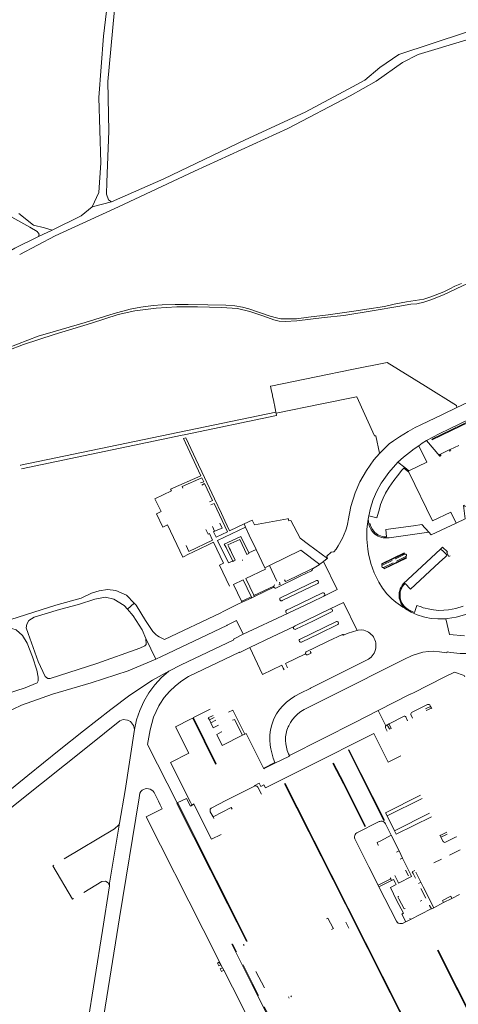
# Model space of a CAD drawing. Extents: x 145000 to 155000, y 457500 to 470000.
# Tile 127 of 196: x 151585 to 151831, y 461653 to 462206. Entities that reach past the tile are written whole.
import ezdxf

# ---------------------------------------------------------------- set-up
doc = ezdxf.new("R2010")
doc.units = 0
doc.header["$LTSCALE"] = 0.2
doc.header["$MEASUREMENT"] = 0
doc.layers.add('kant verharding', color=252, linetype='Continuous', lineweight=0)

msp = doc.modelspace()

# ---------------------------------------------------------------- linework, layer by layer
at = {"layer": 'kant verharding', "lineweight": 0}
for p, q in [((151625.89, 462100.62), (151636.66, 462103.5)), ((151595.63, 462084.05), (151603.34, 462087.58)), ((151771.69, 462009.31), (151751.67, 462005.21)), ((151751.67, 462005.21), (151726.21, 462000)), ((151726.58, 461997.26), (151727.02, 461995.15)), ((151727.02, 461995.15), (151727.16, 461994.48)), ((151727.16, 461994.48), (151727.6, 461992.36)), ((151727.6, 461992.36), (151728.02, 461990.29)), ((151728.02, 461990.29), (151728.16, 461989.61)), ((151728.16, 461989.61), (151728.61, 461987.47)), ((151728.61, 461987.47), (151729.01, 461985.53)), ((151729.01, 461985.53), (151729.16, 461984.81)), ((151677.41, 461972.77), (151676.41, 461972.56)), ((151676.41, 461972.56), (151586.19, 461953.71)), ((151677.05, 461970.68), (151678.4, 461970.97)), ((151684.22, 461955.37), (151677.05, 461970.68)), ((151678.4, 461970.97), (151685.46, 461955.86)), ((151826.37, 461964.22), (151821.49, 461961.86)), ((151821.86, 461961.08), (151821.49, 461961.86)), ((151826.9, 461964.47), (151826.37, 461964.22)), ((151826.74, 461963.44), (151826.37, 461964.22)), ((151831.78, 461966.82), (151826.9, 461964.47)), ((151827.27, 461963.69), (151826.9, 461964.47)), ((151801.33, 461954.42), (151797.52, 461957.36)), ((151686.81, 461949.8), (151684.22, 461955.37)), ((151687.32, 461951.93), (151685.46, 461955.86)), ((151694.51, 461936.88), (151687.32, 461951.93)), ((151800.89, 461953.94), (151801.33, 461954.42)), ((151700.34, 461924.48), (151698.37, 461928.64)), ((151715.67, 461924.77), (151711.09, 461922.7)), ((151781.1, 461927.27), (151780.79, 461925.47)), ((151780.79, 461925.47), (151781.14, 461922.71)), ((151694.53, 461918.63), (151693.33, 461921.2)), ((151711.97, 461920.9), (151711.09, 461922.7)), ((151682, 461906.7), (151680.29, 461905.89)), ((151687.36, 461909.24), (151682, 461906.7)), ((151689.88, 461910.44), (151687.36, 461909.24)), ((151702.49, 461909.92), (151702.94, 461908.99)), ((151702.94, 461908.99), (151703.43, 461908.01)), ((151703.43, 461908.01), (151704.05, 461906.77)), ((151717.89, 461908.32), (151713.77, 461906.44)), ((151722.81, 461898.16), (151717.89, 461908.32)), ((151757.9, 461903.38), (151747.38, 461911.21)), ((151680.29, 461905.89), (151676.68, 461904.17)), ((151710.14, 461902.31), (151710.36, 461902.42)), ((151801.19, 461906.22), (151788.56, 461900.08)), ((151794.27, 461902.18), (151788.79, 461899.55)), ((151789.72, 461897.81), (151802.21, 461903.92)), ((151801.99, 461904.48), (151796.66, 461901.85)), ((151801.43, 461905.68), (151801.19, 461906.22)), ((151801.57, 461905.73), (151801.43, 461905.68)), ((151702.89, 461887.84), (151697.35, 461899.59)), ((151725.39, 461899.41), (151722.81, 461898.16)), ((151725.39, 461899.41), (151729.52, 461890.52)), ((151748.5, 461897.23), (151735.33, 461890.8)), ((151749.62, 461897.32), (151749.64, 461897.51)), ((151788.79, 461899.55), (151788.56, 461900.08)), ((151789.72, 461897.81), (151789.42, 461898.26)), ((151727.8, 461887.84), (151716.64, 461882.58)), ((151727.93, 461887.21), (151716.92, 461882)), ((151709.72, 461879.32), (151711.21, 461880.02)), ((151711.21, 461880.02), (151709.72, 461879.32)), ((151709.98, 461878.78), (151709.72, 461879.32)), ((151715.43, 461881.33), (151709.98, 461878.78)), ((151716.92, 461882), (151715.43, 461881.33)), ((151716.64, 461882.58), (151716.55, 461882.76)), ((151716.64, 461882.58), (151716.92, 461882)), ((151645.6, 461874.86), (151649.41, 461878.3)), ((151699.31, 461873.54), (151698.06, 461872.91)), ((151704.68, 461876.22), (151699.31, 461873.54)), ((151707.57, 461877.66), (151704.68, 461876.22)), ((151709.98, 461878.78), (151707.57, 461877.66)), ((151801.64, 461875.19), (151801.72, 461875.14)), ((151666.44, 461857.82), (151698.06, 461872.91)), ((151735.45, 461872.54), (151710.7, 461860.81)), ((151701.65, 461865.89), (151701.44, 461865.81)), ((151701.65, 461865.89), (151701.44, 461865.81)), ((151661.58, 461846.9), (151656.04, 461858.47)), ((151705.26, 461857.97), (151710.7, 461860.81)), ((151767.35, 461860.57), (151766.64, 461860.03)), ((151714.3, 461853.31), (151708.74, 461850.62)), ((151745.65, 461849.96), (151745.69, 461849.84)), ((151733.59, 461840.93), (151733.15, 461841.79)), ((151816.31, 461819.43), (151813.41, 461818.04)), ((151816.31, 461819.43), (151815.84, 461820.33)), ((151816.48, 461819.12), (151816.31, 461819.43)), ((151692.42, 461811.14), (151691.62, 461812.75)), ((151792.55, 461810.49), (151791.59, 461810)), ((151711.54, 461804.8), (151710.27, 461804.16)), ((151712.26, 461805.15), (151711.54, 461804.8)), ((151716.99, 461775.57), (151716.86, 461775.68)), ((151652.58, 461771.66), (151652.16, 461768.93)), ((151795.62, 461750.53), (151791.45, 461758.88)), ((151815.33, 461760.42), (151795.62, 461750.53)), ((151798.15, 461739.19), (151793.82, 461748.05)), ((151821.2, 461747.8), (151821.03, 461748.02)), ((151825.01, 461749.78), (151821.2, 461747.8)), ((151798.15, 461739.19), (151796.71, 461738.48)), ((151800.12, 461735.2), (151798.15, 461739.19)), ((151831.36, 461739.33), (151826.46, 461736.84)), ((151832.39, 461739.88), (151831.36, 461739.33)), ((151822, 461734.61), (151817.75, 461732.47)), ((151793.51, 461723.6), (151793.21, 461724.17)), ((151797.39, 461722.15), (151795.73, 461725.47)), ((151803.54, 461725.22), (151801.73, 461728.52)), ((151807.31, 461723.85), (151806.07, 461726.56)), ((151810.39, 461721.62), (151807.51, 461727.3)), ((151786.39, 461720), (151793.51, 461723.6)), ((151786.84, 461719.11), (151786.39, 461720)), ((151786.84, 461719.11), (151793.96, 461722.71)), ((151793.96, 461722.71), (151793.51, 461723.6)), ((151810.39, 461721.62), (151809.01, 461720.97)), ((151811.68, 461719.07), (151810.39, 461721.62)), ((151817.61, 461707.33), (151811.68, 461719.07)), ((151810.88, 461711.5), (151810.06, 461711.08)), ((151823.21, 461710.22), (151817.61, 461707.33)), ((151817.61, 461707.33), (151816.35, 461706.65)), ((151769.89, 461695.89), (151768.22, 461699.26)), ((151804.58, 461700.8), (151801.89, 461699.38)), ((151761.26, 461695.67), (151760.27, 461695.17)), ((151761.1, 461695.97), (151761.26, 461695.67)), ((151719.24, 461658.12), (151710.65, 461675.22)), ((151699.76, 461672.25), (151699.03, 461673.66)), ((151722.52, 461662.33), (151717.77, 461671.48)), ((151737.71, 461657.27), (151737.3, 461657.91)), ((151736.45, 461656.64), (151736.1, 461657.3))]:
    msp.add_line(p, q, dxfattribs=at)
at = {"layer": 'kant verharding', "lineweight": 0, "flags": 128}
for points in [[(151671.27, 462252.65), (151662.78, 462252.48), (151647.5, 462250.63), (151639.93, 462248.04), (151637.56, 462245.3), (151637.09, 462234.64), (151635.86, 462227.91), (151632.13, 462196.45), (151629.59, 462162), (151630.6, 462125.3), (151629.51, 462108.74), (151625.89, 462100.62)], [(151585.11, 462073.98), (151604.97, 462084.38), (151640.56, 462100.76), (151683.22, 462120.74), (151735.69, 462144.61), (151770.7, 462162.88), (151785.28, 462171.16), (151800.02, 462181.75), (151808.97, 462186.18), (151835.62, 462194.29), (151853.88, 462201.51), (151871.94, 462210.73), (151884.92, 462216.59), (151896.79, 462220.46), (151924.68, 462227.45), (151955.51, 462236.52), (151960.77, 462238.16), (151952.21, 462163.76), (151950.82, 462149.73)], [(151636.66, 462103.5), (151634.95, 462104.65), (151633.85, 462107.77), (151634.04, 462114.46), (151635.15, 462143.07), (151634.67, 462171.08), (151640.96, 462239.93)], [(151846.76, 462202.82), (151835.39, 462198.43), (151798.1, 462186.08), (151787.45, 462178.89), (151778.86, 462171.71), (151769.65, 462166.7), (151745.41, 462153.72), (151711.7, 462138.33), (151665.99, 462116.45), (151636.66, 462103.5)], [(151533.8, 462118.86), (151538.36, 462119.98), (151542.61, 462119.01), (151552.63, 462113.58), (151567.63, 462105.3), (151580.73, 462094.79), (151590.86, 462089.2), (151594.94, 462086.82), (151596.06, 462085.37), (151595.63, 462084.05)], [(151603.34, 462087.58), (151619.68, 462095.56), (151625.89, 462100.62)], [(151603.34, 462087.58), (151599.07, 462088.89), (151592.91, 462090.37), (151584.64, 462096.89)], [(151595.63, 462084.05), (151582.46, 462077.39), (151561.81, 462065.53), (151538.55, 462053.93), (151525.57, 462049.43)], [(151833.31, 462057.73), (151829.49, 462056.09), (151826.63, 462054.57), (151823.28, 462053.05), (151816.03, 462050.13), (151812, 462048.8), (151802.32, 462047.28), (151795.4, 462046.09), (151790, 462044.83), (151780.05, 462043.23), (151774.12, 462042.23), (151758.44, 462040.03), (151747.36, 462038.84), (151740.48, 462037.86), (151735.43, 462037.75), (151731.74, 462037.84), (151729.33, 462038.39), (151725.86, 462039.33), (151713.85, 462043.37), (151710.33, 462044.41), (151705.92, 462045.11), (151700.89, 462045.55), (151690.8, 462045.62), (151679.75, 462045.89), (151672.4, 462045.85), (151665.11, 462045.65), (151660.01, 462045.28)], [(151837.24, 462057.75), (151834.16, 462056.62), (151829.89, 462054.5), (151823.13, 462051.38), (151815.98, 462048.51), (151812.09, 462047.25), (151808.17, 462046.3), (151804.78, 462045.98), (151797.46, 462044.76), (151784.18, 462042.42), (151767.24, 462039.61), (151756.13, 462038.54), (151740.8, 462036.76), (151734.22, 462036.24), (151730.84, 462036.49), (151727.8, 462037.32), (151722.2, 462039.33), (151714.34, 462042), (151707.42, 462043.66), (151698.49, 462044.12), (151684.96, 462044.62)], [(151660.01, 462045.28), (151653.11, 462044.44), (151647.12, 462043.33), (151638.25, 462040.83), (151621.96, 462035.82), (151604.01, 462030.52), (151595.43, 462028.11), (151578.16, 462021.38), (151569.88, 462017.39), (151559.34, 462011.65), (151543.82, 462002.61), (151539.22, 462000)], [(151684.96, 462044.62), (151673.36, 462044.61), (151661.77, 462043.81), (151649.69, 462042.28), (151640.47, 462040.18), (151625.4, 462035.44), (151604.51, 462029.09), (151587.34, 462023.42), (151578.39, 462019.99), (151570.38, 462016.1), (151559.12, 462009.66), (151542.43, 462000)], [(151812.98, 462000), (151791.39, 462013.41), (151771.69, 462009.31)], [(151726.21, 462000), (151726.02, 461999.96), (151726.58, 461997.26)], [(151830.63, 461988.07), (151830.39, 461989.2), (151812.98, 462000)], [(151876.33, 462000), (151874.66, 461999.18), (151858.65, 461991.6), (151826.86, 461976.27), (151820.75, 461973.26), (151813.52, 461969.51)], [(151878.09, 462000), (151816.62, 461970.36), (151816.83, 461969.94), (151879.21, 462000)], [(151846.85, 461995.84), (151842.6, 461993.76), (151830.63, 461988.07)], [(151729.16, 461984.81), (151754.76, 461990.07), (151774.24, 461994.01)], [(151774.24, 461994.01), (151774.42, 461994.05), (151784.36, 461972.09), (151785.1, 461972.24), (151787.1, 461962.51), (151787.18, 461962.26)], [(151729.01, 461985.53), (151585.49, 461955.77), (151585.6, 461955.44)], [(151729.16, 461984.81), (151729.35, 461983.62), (151677.41, 461972.77)], [(151830.63, 461988.07), (151822.47, 461984.16), (151810.3, 461978.4), (151807.18, 461976.81), (151803.26, 461974.66), (151798.49, 461971.67), (151795.03, 461969.43), (151792.63, 461967.63), (151787.18, 461962.26)], [(151809.18, 461966.64), (151811.22, 461968.03), (151813.52, 461969.51)], [(151813.52, 461969.51), (151821.06, 461960.7), (151821.34, 461960.83), (151820.96, 461961.61), (151821.49, 461961.86)], [(151757.9, 461903.38), (151757.61, 461904.57), (151759.95, 461906.9), (151761.57, 461907.02), (151762.81, 461908.64), (151764.05, 461910.47), (151766.4, 461914.78), (151768.29, 461919.31), (151769.08, 461921.69), (151769.48, 461923.5), (151769.65, 461924.69), (151771.14, 461932.52), (151773.45, 461940.16), (151776.21, 461946.41), (151779.81, 461952.75), (151784.05, 461958.66), (151787.18, 461962.26)], [(151797.52, 461957.36), (151800.63, 461960.11), (151803.98, 461962.8), (151806.61, 461964.79), (151809.18, 461966.64)], [(151809.18, 461966.64), (151813.71, 461957.34), (151803.73, 461952.56), (151801.33, 461954.42)], [(151797.52, 461957.36), (151792.4, 461951.59), (151788.71, 461946.39), (151788.17, 461945.52), (151785.64, 461941.12), (151783.6, 461936.47), (151782.04, 461931.64), (151781.1, 461927.27)], [(151800.89, 461953.94), (151799.79, 461952.85), (151797.21, 461949.78), (151795.15, 461947.08), (151792.61, 461943.44), (151790.62, 461939.97), (151789.18, 461937.14), (151787.83, 461933.61), (151787.09, 461931.21), (151785.7, 461926.23), (151781.1, 461927.27)], [(151800.89, 461953.94), (151803.67, 461951.79), (151816.97, 461924.43), (151827.21, 461929.38), (151830.18, 461923.21)], [(151686.81, 461949.8), (151669.88, 461942.15), (151670.3, 461941.26), (151661.08, 461936.86), (151664.64, 461929.65), (151661.93, 461928.36), (151665.48, 461920.91), (151668.19, 461922.21), (151676.68, 461904.17)], [(151686.68, 461945.83), (151688.52, 461946.32), (151687.44, 461948.52), (151676.34, 461943.73), (151676.78, 461942.88)], [(151691.62, 461935.09), (151693.37, 461935.97), (151688.94, 461945.34), (151687.34, 461944.5)], [(151694.53, 461918.63), (151693.92, 461918.36), (151695.43, 461915.23), (151701.82, 461918.2), (151694.3, 461934.16), (151692.46, 461933.36)], [(151698.37, 461928.64), (151694.51, 461936.84), (151694.51, 461936.88)], [(151830.18, 461923.21), (151835.2, 461925.62), (151834.42, 461933.06), (151834.73, 461933.21), (151835.11, 461932.44), (151835.64, 461932.69)], [(151697.46, 461923.19), (151698.77, 461920.42), (151694.53, 461918.63)], [(151711.09, 461922.7), (151703.02, 461918.8), (151700.34, 461924.48)], [(151735.44, 461925.62), (151716.9, 461922.17), (151715.67, 461924.77)], [(151747.38, 461911.21), (151742.58, 461914.79), (151737.31, 461924.72), (151736.17, 461924.47), (151735.94, 461925.71), (151735.44, 461925.62)], [(151780.79, 461925.47), (151780.13, 461919.87), (151780.05, 461914.22), (151780.56, 461908.59), (151781, 461906.01), (151782.33, 461900.54), (151784.22, 461895.24), (151786.74, 461890), (151788.82, 461886.7), (151791.27, 461883.58), (151794.04, 461880.73), (151796.29, 461878.8), (151800.31, 461875.99), (151801.64, 461875.19)], [(151830.18, 461923.21), (151816.28, 461916.53), (151814.85, 461918.14)], [(151689.68, 461919.69), (151690.95, 461916.95), (151691.73, 461917.3), (151693.42, 461913.61), (151680.16, 461907.31), (151678.55, 461910.69)], [(151711.97, 461920.9), (151696.28, 461913.48), (151702.38, 461900.83), (151704.65, 461901.87), (151704.73, 461901.87)], [(151717.89, 461908.32), (151714.03, 461916.36), (151711.97, 461920.9)], [(151814.85, 461918.14), (151811.01, 461922.45), (151806.32, 461921.71), (151790.65, 461919.59), (151791.07, 461915.48), (151790.48, 461915.48), (151789.55, 461915.56), (151788.63, 461915.74), (151787.73, 461916.01), (151786.87, 461916.37), (151786.05, 461916.82), (151785.29, 461917.35), (151784.58, 461917.96), (151783.94, 461918.64), (151783.38, 461919.39), (151782.89, 461920.18), (151782.49, 461921.03), (151782.19, 461921.91), (151781.98, 461922.82), (151781.14, 461922.71)], [(151781.14, 461922.71), (151781.36, 461921.84), (151781.66, 461920.98), (151782.04, 461920.16), (151782.51, 461919.38), (151783.06, 461918.66), (151783.89, 461917.72), (151784.65, 461917.03), (151785.47, 461916.43), (151786.36, 461915.91), (151787.29, 461915.49), (151788.26, 461915.17), (151789.26, 461914.96), (151790.27, 461914.85), (151791.3, 461914.84), (151792.57, 461914.99), (151814.85, 461918.14)], [(151697.35, 461899.59), (151699.6, 461900.69), (151694.04, 461912.41), (151689.88, 461910.44)], [(151704.73, 461901.87), (151704.59, 461902.23), (151701.06, 461909.41), (151700.01, 461911.44), (151709.28, 461915.74), (151713.77, 461906.44)], [(151713.77, 461906.44), (151713.89, 461906.2), (151713.1, 461905.77), (151713.09, 461905.69), (151712.77, 461905.59), (151708.74, 461914.05), (151701.98, 461910.96), (151702.49, 461909.92)], [(151704.05, 461906.77), (151706.19, 461902.41), (151705.29, 461901.96), (151705.27, 461901.86), (151704.79, 461901.71), (151704.73, 461901.87)], [(151753.61, 461900), (151743.08, 461907.92), (151725.39, 461899.41)], [(151788.56, 461900.08), (151788.39, 461900.42), (151801.02, 461906.55), (151801.19, 461906.22)], [(151821.48, 461908.64), (151800.52, 461889.16), (151799.87, 461888.28), (151799.32, 461887.33), (151798.87, 461886.33), (151798.53, 461885.29), (151798.3, 461884.22), (151798.18, 461883.14), (151798.17, 461882.04), (151798.25, 461881.15), (151798.53, 461880.05), (151798.92, 461878.98), (151799.43, 461877.96), (151800.04, 461876.99), (151800.74, 461876.1), (151801.64, 461875.19)], [(151826.9, 461904.9), (151826.16, 461904.51), (151825.03, 461906.64), (151825.33, 461907.05), (151822.63, 461909.7), (151821.48, 461908.64)], [(151821.48, 461908.64), (151822.67, 461907.63), (151825.14, 461905.26), (151824.16, 461904.35)], [(151755.8, 461901.71), (151753.76, 461900.17), (151753.61, 461900)], [(151757.9, 461903.38), (151757.86, 461903.3), (151755.8, 461901.71)], [(151755.95, 461882.25), (151763.44, 461885.93), (151755.8, 461901.71)], [(151794.93, 461900.92), (151794.78, 461900.91), (151789.42, 461898.26)], [(151802.21, 461903.92), (151802.36, 461903.6), (151789.86, 461897.47), (151789.72, 461897.81)], [(151801.43, 461905.68), (151796.2, 461903.1), (151796.05, 461903.1)], [(151824.16, 461904.35), (151820.67, 461901.07), (151815.42, 461896.27), (151804.57, 461886.11), (151801.61, 461889.26), (151800.71, 461888.33), (151800.16, 461887.6), (151799.69, 461886.81), (151799.3, 461885.98), (151799.01, 461885.11), (151798.83, 461884.36), (151798.7, 461883.28), (151798.7, 461882.21), (151798.8, 461881.13), (151799.08, 461879.84), (151799.43, 461878.93), (151799.88, 461878.06), (151800.42, 461877.25), (151801.04, 461876.5), (151801.73, 461875.82), (151802.5, 461875.21), (151803.31, 461874.69), (151805.83, 461873.34)], [(151801.99, 461904.48), (151802.2, 461904.62), (151802.35, 461904.85), (151802.39, 461905.12), (151802.33, 461905.39), (151802.15, 461905.6), (151801.91, 461905.73), (151801.57, 461905.73)], [(151802.21, 461903.92), (151801.96, 461904.41), (151801.99, 461904.48)], [(151716.55, 461882.76), (151712.07, 461892.05), (151723.22, 461897.39), (151722.81, 461898.16)], [(151727.93, 461887.21), (151728.24, 461886.9), (151728.63, 461886.74), (151728.96, 461886.73), (151742.66, 461893.33), (151749.05, 461896.45), (151749.43, 461896.83), (151749.62, 461897.32)], [(151749.64, 461897.51), (151749.61, 461897.78), (151748.5, 461897.23)], [(151753.61, 461900), (151753.39, 461899.75), (151749.64, 461897.51)], [(151788.79, 461899.55), (151788.58, 461899.33), (151788.47, 461899.06), (151788.48, 461898.76), (151788.61, 461898.49), (151788.84, 461898.3), (151789.13, 461898.22), (151789.42, 461898.26)], [(151715.1, 461882.07), (151710.71, 461891.33), (151705.24, 461888.79), (151709.72, 461879.32)], [(151731, 461889.96), (151731.31, 461888.81), (151730.64, 461888.48), (151730.57, 461888.5)], [(151751.77, 461890.98), (151741.63, 461886.12), (151731.55, 461881.34), (151731.28, 461881.03), (151731.17, 461880.64), (151731.26, 461880.14)], [(151732.56, 461879.69), (151752.46, 461889.26), (151752.73, 461889.55), (151752.87, 461889.92), (151752.84, 461890.31), (151752.66, 461890.66), (151752.35, 461890.9), (151751.96, 461890.99), (151751.77, 461890.98)], [(151735.33, 461890.8), (151734.35, 461890.33), (151733.86, 461891.32)], [(151649.41, 461878.3), (151645.04, 461882.72), (151639.17, 461885.42), (151634.36, 461885.89), (151629.7, 461885.14), (151625.39, 461883.87), (151619.67, 461881.13), (151605.35, 461877.09), (151580.09, 461869.1), (151579.26, 461868.93)], [(151728.43, 461888.57), (151728.11, 461888.33), (151727.94, 461888.13), (151727.8, 461887.84)], [(151727.8, 461887.84), (151727.82, 461887.51), (151727.93, 461887.21)], [(151656.04, 461858.47), (151656.19, 461855.02), (151655.34, 461854.31), (151652.63, 461852.99), (151628.5, 461844.34), (151602.3, 461835.92), (151601, 461835.98), (151599.52, 461837.19), (151595.46, 461845.58), (151589.84, 461861.26), (151588.79, 461864.4), (151589.21, 461866.52), (151590.33, 461868.62), (151593.18, 461870.34), (151607.52, 461874.77), (151618.11, 461877.45), (151627.31, 461880.45), (151633.35, 461881.59), (151638.01, 461880.6), (151643.78, 461876.9), (151645.6, 461874.86)], [(151711.21, 461880.02), (151715.19, 461881.86), (151715.1, 461882.07)], [(151715.43, 461881.33), (151715.19, 461881.86), (151711.21, 461880.02)], [(151731.26, 461880.14), (151731.5, 461879.82), (151731.86, 461879.63), (151732.26, 461879.6), (151732.56, 461879.69)], [(151755.18, 461883.99), (151737.84, 461875.7), (151734.88, 461874.25), (151734.63, 461873.94), (151734.53, 461873.55), (151734.59, 461873.16)], [(151735.45, 461872.54), (151735.83, 461872.61), (151748.97, 461878.85), (151755.95, 461882.25)], [(151755.95, 461882.25), (151756.26, 461882.5), (151756.44, 461882.85), (151756.46, 461883.25), (151756.32, 461883.62), (151756.04, 461883.9), (151755.67, 461884.04), (151755.18, 461883.99)], [(151645.6, 461874.86), (151648.84, 461871.23), (151653.92, 461863.37), (151656.04, 461858.47)], [(151649.41, 461878.3), (151650.58, 461877.11), (151655.8, 461868.53), (151659.98, 461862.45), (151660.72, 461861.54), (151661.55, 461860.71), (151662.46, 461859.97), (151663.45, 461859.34), (151666.44, 461857.82)], [(151760.25, 461873.31), (151749.67, 461868.11), (151740.2, 461863.58), (151739.79, 461863.5), (151739.4, 461863.59), (151739.08, 461863.83), (151738.96, 461864)], [(151759.54, 461875.03), (151739.88, 461865.61), (151739.26, 461865.26)], [(151774.55, 461862.9), (151766.95, 461878.6), (151759.54, 461875.03)], [(151759.54, 461875.03), (151759.82, 461875.07), (151760.2, 461874.98), (151760.51, 461874.75), (151760.7, 461874.41), (151760.73, 461874.02), (151760.6, 461873.65), (151760.25, 461873.31)], [(151801.72, 461875.14), (151804.95, 461873.28), (151808.34, 461871.77), (151811.88, 461870.62), (151812.63, 461870.43), (151816.22, 461869.72), (151819.88, 461869.38), (151823.55, 461869.43), (151824.34, 461869.52)], [(151805.83, 461873.34), (151806.88, 461872.97), (151808.16, 461876.93), (151810.5, 461876.19), (151811.64, 461875.73), (151812.83, 461875.4), (151814.57, 461875.15), (151817.47, 461874.54), (151820.42, 461874.24), (151823.38, 461874.26), (151825.88, 461874.51), (151830.1, 461875.32), (151834.19, 461876.56)], [(151824.34, 461869.52), (151824.42, 461869.49), (151825.3, 461869.59), (151830.17, 461870.41), (151834.9, 461871.72), (151839.48, 461873.52), (151840.66, 461874.08)], [(151710.7, 461860.81), (151706.96, 461868.54), (151701.65, 461865.89)], [(151734.59, 461873.16), (151734.81, 461872.83), (151735.14, 461872.61), (151735.45, 461872.54)], [(151764.15, 461867.2), (151764.01, 461867.56), (151763.73, 461867.83), (151763.37, 461867.97), (151762.98, 461867.94), (151742.56, 461858.15)], [(151834.93, 461859.99), (151826.53, 461860.66), (151824.42, 461869.49), (151824.34, 461869.52)], [(151578.16, 461864.76), (151578.3, 461864.78), (151583.05, 461863.38), (151586.77, 461860.12), (151589.23, 461855.82), (151592.25, 461848.09), (151594.77, 461840.73), (151595.43, 461836.79), (151595.42, 461834.68), (151594.85, 461833.47), (151588.16, 461830.84), (151509.76, 461805.69), (151453.6, 461788.2), (151449.16, 461786.81)], [(151661.58, 461846.9), (151664.71, 461848.25), (151701.44, 461865.81)], [(151739.26, 461865.26), (151726.82, 461859.35), (151714.3, 461853.31)], [(151738.96, 461864), (151738.85, 461864.38), (151738.9, 461864.78), (151739.11, 461865.13), (151739.26, 461865.26)], [(151743.29, 461856.37), (151753.02, 461861), (151763.74, 461866.27), (151764.01, 461866.54), (151764.15, 461866.91), (151764.15, 461867.2)], [(151748.24, 461830.4), (151748.34, 461830.52), (151758.53, 461835.56), (151781.08, 461846.93), (151781.79, 461847.43), (151782.48, 461848.04), (151783.11, 461848.72), (151783.67, 461849.47), (151784.15, 461850.26), (151784.54, 461851.1), (151784.93, 461852.33), (151785.11, 461853.22), (151785.19, 461854.12), (151785.19, 461855.02), (151785.09, 461855.92), (151784.89, 461856.8), (151784.61, 461857.65), (151784.23, 461858.48), (151783.74, 461859.3), (151783.18, 461860.07), (151782.54, 461860.77), (151781.83, 461861.39), (151781.05, 461861.94), (151780.23, 461862.41), (151779.36, 461862.79)], [(151774.55, 461862.9), (151774.46, 461862.91), (151772.01, 461862.22), (151769.62, 461861.43), (151767.35, 461860.57)], [(151779.36, 461862.79), (151778.45, 461863.07), (151777.02, 461863.32), (151775.15, 461863.1), (151774.65, 461863), (151774.55, 461862.9)], [(151705.26, 461857.97), (151705.34, 461857.7), (151675.74, 461843.67), (151668.86, 461840.15)], [(151742.56, 461858.15), (151742.31, 461857.96), (151742.1, 461857.62), (151742.05, 461857.22), (151742.17, 461856.83), (151742.43, 461856.53), (151742.79, 461856.36), (151743.29, 461856.37)], [(151767.35, 461860.57), (151766.99, 461860.73), (151766.34, 461860.74), (151758.4, 461857), (151751, 461853.4), (151745.98, 461851), (151745.72, 461850.68), (151745.61, 461850.27), (151745.65, 461849.96)], [(151733.15, 461841.79), (151732.31, 461843.38), (151721.51, 461838.17), (151714.3, 461853.31)], [(151760.25, 461826.27), (151800.91, 461846.59), (151805.6, 461848.83), (151808.57, 461849.92), (151811.58, 461850.68), (151814.65, 461851.13), (151817.76, 461851.25), (151820.87, 461851.04), (151824.97, 461850.48), (151825.09, 461850.93), (151827.07, 461850.63), (151832.51, 461850.08), (151836.05, 461850.02), (151843.04, 461850.51), (151849.93, 461851.72), (151854.32, 461852.89), (151856.25, 461853.57)], [(151412.32, 461688.01), (151453.6, 461721.72), (151488.52, 461749.39), (151551.27, 461798.96), (151568.51, 461811.33), (151576.69, 461816.62), (151586.16, 461820.94), (151603.62, 461827.27), (151625.18, 461833.48), (151646.12, 461840.25), (151661.58, 461846.9)], [(151708.74, 461850.62), (151708.58, 461850.82), (151679.99, 461837.07), (151676.13, 461834.68), (151672.54, 461831.9), (151669.26, 461828.77), (151666.32, 461825.3), (151663.76, 461821.55), (151663.26, 461820.7), (151660.22, 461814.27), (151658.38, 461807.19), (151656.91, 461798.92), (151673.53, 461766.15), (151678.82, 461768.71), (151680.97, 461764.41), (151682.98, 461765.48)], [(151735.15, 461842.83), (151734.46, 461844.42), (151745.69, 461849.84)], [(151745.69, 461849.84), (151745.89, 461849.59), (151746.27, 461849.36), (151746.83, 461849.33), (151748.77, 461850.24), (151748.28, 461851.1), (151748.39, 461851.15)], [(151668.86, 461840.15), (151659.77, 461835.03), (151647.02, 461826.57), (151636.35, 461818.61), (151620.98, 461806.58), (151607.38, 461795.74), (151589.62, 461781.49), (151566.17, 461762.43), (151533.03, 461735.94), (151458.54, 461675.88), (151434.8, 461656.68), (151385.97, 461617.44)], [(151668.86, 461840.15), (151664.71, 461836.47), (151660.96, 461832.38), (151657.65, 461827.92), (151654.84, 461823.13), (151652.54, 461818.08), (151650.77, 461812.82), (151649.57, 461807.4)], [(151735.43, 461841.99), (151735.13, 461842.74), (151735.15, 461842.83)], [(151823.5, 461836.66), (151806.19, 461827.99), (151804.55, 461827.11), (151804.47, 461827.12), (151786.52, 461818.03)], [(151835.16, 461836.86), (151834.72, 461837.76), (151829.3, 461839.59), (151823.5, 461836.66)], [(151748.24, 461830.4), (151748.17, 461830.43), (151742.76, 461827.72), (151739.54, 461825.99), (151737.12, 461824.47), (151734.88, 461822.71), (151732.83, 461820.73), (151731.01, 461818.54), (151729.42, 461816.17), (151728.1, 461813.66), (151727.7, 461812.75), (151726.71, 461810.04), (151726.02, 461807.24), (151725.62, 461804.38), (151725.52, 461801.5), (151725.73, 461798.62), (151726.07, 461796.54), (151727.48, 461791.22), (151728.33, 461788.78), (151722.29, 461785.73), (151722.45, 461785.43)], [(151760.25, 461826.27), (151760.16, 461826.27), (151751.97, 461822.19)], [(151692.1, 461818.78), (151682.76, 461814.04), (151682.76, 461813.95)], [(151711.54, 461804.8), (151704.78, 461818.17), (151702.45, 461817.02)], [(151751.97, 461822.19), (151746.66, 461819.55), (151744.8, 461818.52), (151742.98, 461817.41), (151741.3, 461816.12), (151739.77, 461814.67), (151738.4, 461813.07), (151737.2, 461811.33), (151736.19, 461809.48), (151735.9, 461808.85), (151735.23, 461807.04), (151734.76, 461805.15), (151734.48, 461803.22), (151734.4, 461801.27), (151734.53, 461799.33), (151734.86, 461797.41), (151735.39, 461795.53), (151736.1, 461793.76), (151736.56, 461792.8)], [(151786.52, 461818.03), (151773.76, 461811.5), (151773.67, 461811.51), (151736.56, 461792.8)], [(151790.77, 461809.5), (151786.49, 461817.96), (151786.52, 461818.03)], [(151805.74, 461813.73), (151804.77, 461815.72), (151804.77, 461816.17), (151804.96, 461816.59), (151805.24, 461816.86), (151814.17, 461821.41), (151814.45, 461821.45), (151815, 461821.36), (151815.36, 461821.15)], [(151815.84, 461820.33), (151813.73, 461819.28), (151812.93, 461818.89)], [(151815.36, 461821.15), (151815.71, 461820.72), (151815.84, 461820.33)], [(151380.28, 461602.46), (151458.82, 461665.7), (151493.48, 461693.41), (151527.54, 461720.94), (151553.4, 461741.61), (151583.46, 461766.07), (151624.15, 461798.36), (151641.41, 461812.23), (151643.21, 461812.97), (151645.59, 461812.67), (151647.29, 461811.78), (151649.12, 461809.59), (151649.57, 461807.4)], [(151682.31, 461813.73), (151680.97, 461813.13), (151672.6, 461808.86), (151680.1, 461794.11), (151669.81, 461788.89), (151681.08, 461766.66), (151681.8, 461765.13), (151682.94, 461765.67), (151682.98, 461765.48)], [(151682.76, 461813.95), (151682.32, 461813.81), (151682.31, 461813.73)], [(151682.76, 461813.95), (151695.44, 461788.08), (151694.99, 461787.86), (151682.31, 461813.73)], [(151693.85, 461815.28), (151691.05, 461813.87), (151691.62, 461812.75)], [(151694.41, 461814.16), (151694.31, 461814.18), (151691.62, 461812.75)], [(151695.35, 461812.56), (151695.26, 461812.58), (151692.42, 461811.14)], [(151710.27, 461804.16), (151705.71, 461813.03), (151704.88, 461812.68), (151704.8, 461812.71)], [(151802.98, 461812.32), (151801.93, 461814.44), (151801.69, 461814.67), (151801.38, 461814.78), (151801.06, 461814.76), (151792.55, 461810.49)], [(151649.57, 461807.4), (151644.3, 461773.16), (151641.23, 461754.87)], [(151696.7, 461809.74), (151693.85, 461808.3), (151692.42, 461811.14)], [(151791.54, 461806.47), (151790.61, 461808.28), (151790.51, 461808.73), (151790.59, 461809.19), (151790.77, 461809.5)], [(151791.59, 461810), (151791.09, 461809.75), (151790.77, 461809.5)], [(151792.55, 461810.49), (151792.53, 461810.41), (151793.79, 461807.95), (151792.87, 461807.53), (151792.77, 461807.72), (151791.91, 461809.3), (151791.57, 461809.92), (151791.59, 461810)], [(151710.27, 461804.16), (151698.85, 461798.45), (151695.75, 461804.59), (151698.49, 461805.97), (151698.59, 461805.97)], [(151722.45, 461785.43), (151722.24, 461785.29), (151712.26, 461805.15)], [(151799.19, 461792.64), (151799.11, 461792.64), (151792.01, 461789.08), (151783.97, 461805.13), (151746.79, 461786.38), (151723.2, 461774.55), (151722.31, 461776.31), (151720.52, 461775.37), (151719.67, 461777.16), (151716.86, 461775.68)], [(151736.56, 461792.8), (151736.26, 461792.3), (151728.81, 461788.65), (151722.45, 461785.43)], [(151789.59, 461756.36), (151789.96, 461756.53), (151770.01, 461795.91), (151769.7, 461795.77), (151789.59, 461756.36)], [(151779.01, 461752.88), (151766.91, 461776.82), (151761.05, 461788.29), (151761.4, 461788.46), (151767.06, 461777.4), (151779.34, 461753.08), (151779.01, 461752.88)], [(151656.23, 461758.37), (151665.2, 461762.85), (151664.05, 461765.13), (151663.12, 461767.11), (151660.58, 461772.02), (151659.99, 461772.78), (151659.27, 461773.4), (151658.43, 461773.86), (151657.51, 461774.13), (151656.56, 461774.21), (151655.61, 461774.09), (151654.71, 461773.77), (151653.89, 461773.27), (151653.19, 461772.61), (151652.58, 461771.66)], [(151693.7, 461758.41), (151692.17, 461761.24), (151692.07, 461761.59), (151692.03, 461761.95), (151692.07, 461762.31), (151692.18, 461762.65), (151692.37, 461762.96), (151692.61, 461763.23), (151692.95, 461763.47), (151700.93, 461767.54), (151716.99, 461775.57)], [(151720.96, 461771.09), (151718.93, 461775.03), (151718.76, 461775.27), (151718.55, 461775.47), (151718.3, 461775.62), (151717.74, 461775.76), (151717.45, 461775.74), (151716.99, 461775.57)], [(151768.02, 461709.36), (151733.88, 461776.91), (151734.21, 461777.04), (151741.02, 461763.7), (151808, 461631.16), (151824.28, 461598.7), (151823.93, 461598.55), (151818.35, 461609.54), (151768.02, 461709.36)], [(151629.4, 461627.85), (151631.47, 461641.1), (151635.83, 461667.86), (151641.18, 461701.76), (151652.16, 461768.93)], [(151791.45, 461758.88), (151790.55, 461760.69), (151810.25, 461770.51)], [(151811.21, 461768.67), (151811.13, 461768.67), (151791.55, 461758.88), (151791.45, 461758.88)], [(151701.88, 461709.51), (151673.44, 461765.78), (151673.88, 461766.01), (151695.64, 461722.75), (151712.85, 461688.67), (151712.49, 461688.5), (151701.88, 461709.51)], [(151698.32, 461748.5), (151692.92, 461745.78), (151682.98, 461765.48)], [(151704.45, 461762.68), (151703.97, 461763.59), (151693.7, 461758.41)], [(151699.03, 461673.66), (151688.1, 461695.15), (151656.23, 461758.37)], [(151694.14, 461757.48), (151693.68, 461758.32), (151693.7, 461758.41)], [(151816.31, 461758.45), (151796.58, 461748.6), (151795.62, 461750.53)], [(151641.23, 461754.87), (151640.86, 461753.91), (151638.3, 461751.72), (151610.07, 461734.73)], [(151641.23, 461754.87), (151635.57, 461721.09), (151635.48, 461719.6)], [(151793.82, 461748.05), (151790.63, 461754.52), (151790.24, 461755), (151789.76, 461755.39), (151789.2, 461755.68), (151788.61, 461755.84), (151787.98, 461755.87), (151787.37, 461755.78), (151787.07, 461755.68), (151774.43, 461749.44), (151773.96, 461748.99), (151773.58, 461748.46), (151773.33, 461747.86), (151773.2, 461747.22)], [(151773.2, 461747.22), (151773.22, 461746.56), (151773.35, 461745.99), (151781.16, 461730.31), (151786.39, 461720)], [(151793.82, 461748.05), (151787.88, 461744.9), (151785.89, 461743.96), (151786.52, 461742.51), (151786.59, 461742.47)], [(151821.65, 461746.95), (151821.19, 461747.72), (151821.2, 461747.8)], [(151830.38, 461747.16), (151830.3, 461747.17), (151824.32, 461744.19), (151823.9, 461744.04), (151823.47, 461744.08), (151823.08, 461744.3), (151822.85, 461744.6), (151821.64, 461746.87), (151821.65, 461746.95)], [(151825.17, 461748.71), (151824.36, 461748.3), (151821.65, 461746.95)], [(151798.71, 461734.55), (151798.8, 461734.54), (151800.12, 461735.2)], [(151804.76, 461725.85), (151803.09, 461729.15), (151802.2, 461730.98), (151800.12, 461735.2)], [(151604.25, 461731.22), (151603.66, 461730.87), (151614.82, 461712.14), (151615.38, 461712.49)], [(151804.76, 461725.85), (151805.21, 461724.8), (151797.92, 461721.09), (151797.39, 461722.15)], [(151806.07, 461726.56), (151805.61, 461727.55), (151807.06, 461728.22)], [(151635.48, 461719.6), (151631.6, 461694.54), (151614.43, 461586.81)], [(151621.08, 461715.94), (151631.32, 461722.16), (151633.26, 461722.3), (151634.8, 461721.34), (151635.48, 461719.6)], [(151801.89, 461699.38), (151801.8, 461699.39), (151800.08, 461698.55), (151799.51, 461698.42), (151798.91, 461698.41), (151798.62, 461698.45), (151797.69, 461698.77), (151797.33, 461698.98), (151797.03, 461699.25), (151796.72, 461699.72), (151786.84, 461719.11)], [(151796.78, 461711.63), (151793.28, 461718.65), (151796.59, 461720.33), (151796.02, 461721.48)], [(151796.02, 461721.48), (151795.12, 461723.28), (151793.96, 461722.71)], [(151798.11, 461712.27), (151797.54, 461713.45), (151797.94, 461713.65), (151798.02, 461713.63)], [(151813.24, 461712.65), (151813.17, 461712.69), (151810.42, 461718.12)], [(151827.86, 461712.59), (151827.17, 461713.83), (151822.53, 461711.5), (151823.21, 461710.22)], [(151832.15, 461714.78), (151832.06, 461714.78), (151827.86, 461712.59)], [(151801.89, 461699.38), (151799.71, 461703.67), (151800.71, 461704.23), (151796.78, 461711.63)], [(151801.53, 461706.88), (151801.1, 461706.68), (151798.11, 461712.27)], [(151816.35, 461706.65), (151815.29, 461708.66), (151815.3, 461708.74)], [(151827.86, 461712.59), (151827.76, 461712.58), (151823.21, 461710.22)], [(151816.35, 461706.65), (151816.27, 461706.66), (151804.58, 461700.8)], [(151761.1, 461695.97), (151758.23, 461701.43), (151757.34, 461701.05)], [(151804.58, 461700.8), (151804.5, 461700.83), (151804.18, 461701.45)], [(151706.96, 461682.57), (151706.93, 461682.65), (151704.72, 461686.97), (151704.31, 461686.85), (151715.53, 461664.54), (151724.17, 461647.49), (151724.57, 461647.7), (151722.48, 461651.72)], [(151711.14, 461686.16), (151710.88, 461686.67), (151710.91, 461686.74)], [(151819.74, 461683.36), (151820.12, 461683.54), (151851.57, 461621.33), (151851.18, 461621.15), (151830.95, 461661.11), (151819.74, 461683.36)], [(151697.2, 461676.82), (151698.01, 461675.22), (151697.03, 461674.72), (151696.22, 461676.32), (151697.2, 461676.82)], [(151699.76, 461672.25), (151699.68, 461672.25), (151698.49, 461671.64), (151697.76, 461673.07), (151698.96, 461673.68), (151699.03, 461673.66)], [(151753.04, 461567.88), (151752.39, 461567.93), (151741.54, 461589.47), (151725.17, 461621.77), (151704.58, 461662.75), (151699.76, 461672.25)]]:
    msp.add_lwpolyline(points, dxfattribs=at)

doc.saveas('drawing.dxf')
